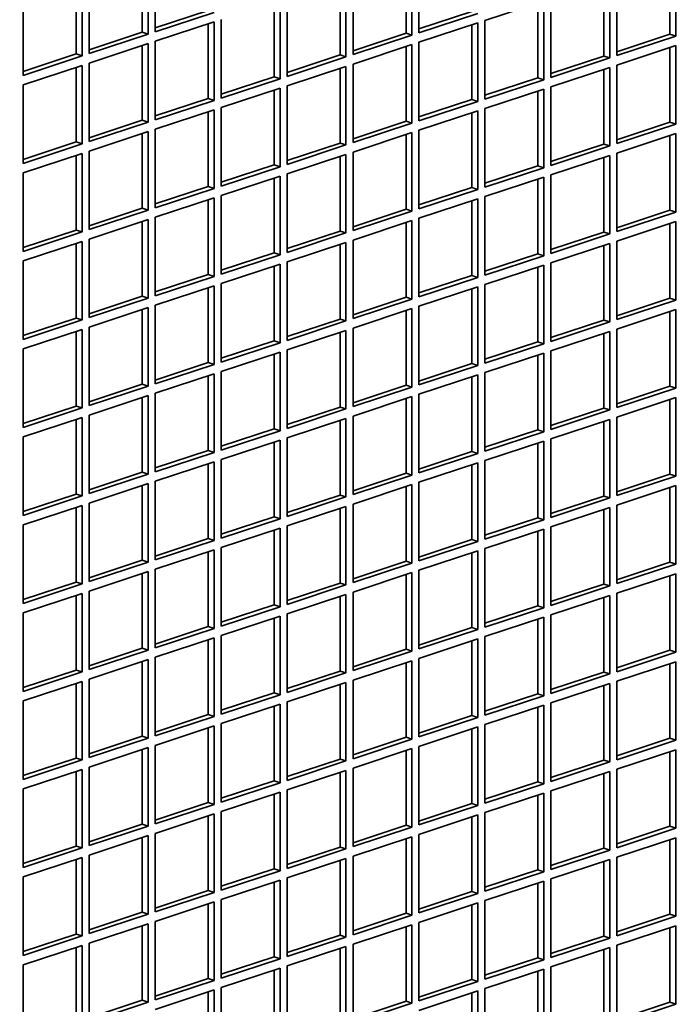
# Model space of a CAD drawing. Header units: millimetres. Extents: x 132 to 3320, y 40 to 2336.
# Tile 15 of 38: x 2987 to 3038, y 777 to 853. Entities that reach past the tile are written whole.
import ezdxf

# ---------------------------------------------------------------- set-up
doc = ezdxf.new("R2010")
doc.units = ezdxf.units.MM
doc.header["$LTSCALE"] = 8
doc.layers.add('Krawędzie widoczne(ISO)', color=7, linetype='Continuous', lineweight=35, true_color=0x262659)

msp = doc.modelspace()

# ---------------------------------------------------------------- linework, layer by layer
at = {"layer": 'Krawędzie widoczne(ISO)'}
for p, q in [((2997.613, 851.83), (2997.613, 857.872)), ((3017.887, 851.753), (3017.887, 857.794)), ((2996.618, 851.801), (2996.618, 857.544)), ((2997.07, 857.693), (2997.07, 851.651)), ((3016.892, 851.723), (3016.892, 857.466)), ((3017.344, 857.615), (3017.344, 851.574)), ((3037.166, 851.645), (3037.166, 857.388)), ((3037.619, 857.538), (3037.619, 851.496)), ((2991.549, 850.128), (2991.549, 855.871)), ((2992.002, 856.021), (2992.002, 849.979)), ((2992.545, 850.158), (2992.545, 856.2)), ((3011.823, 850.051), (3011.823, 855.794)), ((3012.276, 855.943), (3012.276, 849.901)), ((3012.819, 850.081), (3012.819, 856.122)), ((3032.097, 849.973), (3032.097, 855.716)), ((3032.55, 855.865), (3032.55, 849.824)), ((3033.093, 850.003), (3033.093, 856.045)), ((2987.476, 848.486), (2987.476, 854.528)), ((3006.755, 848.378), (3006.755, 854.121)), ((3007.207, 854.271), (3007.207, 848.229)), ((3007.75, 848.408), (3007.75, 854.45)), ((3022.956, 852.7), (3027.481, 854.193)), ((3027.029, 848.301), (3027.029, 854.044)), ((3027.481, 854.193), (3027.481, 848.151)), ((3028.025, 848.331), (3028.025, 854.372)), ((2997.613, 852.129), (3001.686, 853.473)), ((3002.139, 853.324), (2997.613, 851.83)), ((3017.887, 852.051), (3021.96, 853.395)), ((3022.413, 853.246), (3017.887, 851.753)), ((2997.613, 851.105), (3002.139, 852.599)), ((3001.686, 846.706), (3001.686, 852.449)), ((3002.139, 852.599), (3002.139, 846.557)), ((3002.682, 846.736), (3002.682, 852.778)), ((3017.887, 851.028), (3022.413, 852.521)), ((3022.413, 852.521), (3022.413, 846.479)), ((3022.956, 846.658), (3022.956, 852.7)), ((2992.545, 850.457), (2996.618, 851.801)), ((2996.618, 851.801), (2997.07, 851.651)), ((3012.819, 850.379), (3016.892, 851.723)), ((3016.892, 851.723), (3017.344, 851.574)), ((3021.96, 846.629), (3021.96, 852.372)), ((2997.07, 851.651), (2992.545, 850.158)), ((2997.613, 845.064), (2997.613, 851.105)), ((3017.344, 851.574), (3012.819, 850.081)), ((3017.887, 844.986), (3017.887, 851.028)), ((3033.093, 850.302), (3037.166, 851.645)), ((3037.619, 851.496), (3033.093, 850.003)), ((3037.166, 851.645), (3037.619, 851.496)), ((2992.545, 849.433), (2997.07, 850.926)), ((2996.618, 845.034), (2996.618, 850.777)), ((2997.07, 850.926), (2997.07, 844.885)), ((3012.819, 849.356), (3017.344, 850.849)), ((3016.892, 844.956), (3016.892, 850.699)), ((3017.344, 850.849), (3017.344, 844.807)), ((3033.093, 849.278), (3037.619, 850.771)), ((3037.166, 844.879), (3037.166, 850.622)), ((3037.619, 850.771), (3037.619, 844.729)), ((2987.476, 848.785), (2991.549, 850.128)), ((2992.002, 849.979), (2987.476, 848.486)), ((2991.549, 850.128), (2992.002, 849.979)), ((2992.545, 843.392), (2992.545, 849.433)), ((3007.75, 848.707), (3011.823, 850.051)), ((3012.276, 849.901), (3007.75, 848.408)), ((3011.823, 850.051), (3012.276, 849.901)), ((3028.025, 848.629), (3032.097, 849.973)), ((3032.55, 849.824), (3028.025, 848.331)), ((3032.097, 849.973), (3032.55, 849.824)), ((2987.476, 847.761), (2992.002, 849.254)), ((2991.549, 843.362), (2991.549, 849.105)), ((2992.002, 849.254), (2992.002, 843.212)), ((3007.75, 847.683), (3012.276, 849.176)), ((3011.823, 843.284), (3011.823, 849.027)), ((3012.276, 849.176), (3012.276, 843.135)), ((3012.819, 843.314), (3012.819, 849.356)), ((3028.025, 847.606), (3032.55, 849.099)), ((3032.097, 843.206), (3032.097, 848.949)), ((3032.55, 849.099), (3032.55, 843.057)), ((3033.093, 843.236), (3033.093, 849.278)), ((3002.682, 847.035), (3006.755, 848.378)), ((3007.207, 848.229), (3002.682, 846.736)), ((3006.755, 848.378), (3007.207, 848.229)), ((3022.956, 846.957), (3027.029, 848.301)), ((3027.481, 848.151), (3022.956, 846.658)), ((3027.029, 848.301), (3027.481, 848.151)), ((2987.476, 841.719), (2987.476, 847.761)), ((3002.682, 846.011), (3007.207, 847.504)), ((3006.755, 841.612), (3006.755, 847.355)), ((3007.207, 847.504), (3007.207, 841.462)), ((3007.75, 841.642), (3007.75, 847.683)), ((3022.956, 845.933), (3027.481, 847.427)), ((3027.029, 841.534), (3027.029, 847.277)), ((3027.481, 847.427), (3027.481, 841.385)), ((3028.025, 841.564), (3028.025, 847.606)), ((2997.613, 845.362), (3001.686, 846.706)), ((3002.139, 846.557), (2997.613, 845.064)), ((3001.686, 846.706), (3002.139, 846.557)), ((3017.887, 845.285), (3021.96, 846.629)), ((3022.413, 846.479), (3017.887, 844.986)), ((3021.96, 846.629), (3022.413, 846.479)), ((2997.613, 844.339), (3002.139, 845.832)), ((3001.686, 839.94), (3001.686, 845.683)), ((3002.139, 845.832), (3002.139, 839.79)), ((3002.682, 839.969), (3002.682, 846.011)), ((3017.887, 844.261), (3022.413, 845.754)), ((3022.413, 845.754), (3022.413, 839.713)), ((3022.956, 839.892), (3022.956, 845.933)), ((2992.545, 843.69), (2996.618, 845.034)), ((2997.07, 844.885), (2992.545, 843.392)), ((2996.618, 845.034), (2997.07, 844.885)), ((3012.819, 843.613), (3016.892, 844.956)), ((3016.892, 844.956), (3017.344, 844.807)), ((3021.96, 839.862), (3021.96, 845.605)), ((3033.093, 843.535), (3037.166, 844.879)), ((3037.166, 844.879), (3037.619, 844.729)), ((2992.545, 842.667), (2997.07, 844.16)), ((2997.07, 844.16), (2997.07, 838.118)), ((2997.613, 838.297), (2997.613, 844.339)), ((3017.344, 844.807), (3012.819, 843.314)), ((3017.887, 838.22), (3017.887, 844.261)), ((3037.619, 844.729), (3033.093, 843.236)), ((2987.476, 842.018), (2991.549, 843.362)), ((2991.549, 843.362), (2992.002, 843.212)), ((2996.618, 838.267), (2996.618, 844.01)), ((3012.819, 842.589), (3017.344, 844.082)), ((3016.892, 838.19), (3016.892, 843.933)), ((3017.344, 844.082), (3017.344, 838.04)), ((3033.093, 842.511), (3037.619, 844.004)), ((3037.166, 838.112), (3037.166, 843.855)), ((3037.619, 844.004), (3037.619, 837.963)), ((2992.002, 843.212), (2987.476, 841.719)), ((2992.545, 836.625), (2992.545, 842.667)), ((3007.75, 841.94), (3011.823, 843.284)), ((3012.276, 843.135), (3007.75, 841.642)), ((3011.823, 843.284), (3012.276, 843.135)), ((3028.025, 841.863), (3032.097, 843.206)), ((3032.55, 843.057), (3028.025, 841.564)), ((3032.097, 843.206), (3032.55, 843.057)), ((2987.476, 840.994), (2992.002, 842.487)), ((2991.549, 836.595), (2991.549, 842.338)), ((2992.002, 842.487), (2992.002, 836.446)), ((3007.75, 840.917), (3012.276, 842.41)), ((3011.823, 836.517), (3011.823, 842.26)), ((3012.276, 842.41), (3012.276, 836.368)), ((3012.819, 836.547), (3012.819, 842.589)), ((3028.025, 840.839), (3032.55, 842.332)), ((3032.097, 836.44), (3032.097, 842.183)), ((3032.55, 842.332), (3032.55, 836.29)), ((3033.093, 836.47), (3033.093, 842.511)), ((3002.682, 840.268), (3006.755, 841.612)), ((3007.207, 841.462), (3002.682, 839.969)), ((3006.755, 841.612), (3007.207, 841.462)), ((3022.956, 840.19), (3027.029, 841.534)), ((3027.481, 841.385), (3022.956, 839.892)), ((3027.029, 841.534), (3027.481, 841.385)), ((2987.476, 834.953), (2987.476, 840.994)), ((3002.682, 839.244), (3007.207, 840.737)), ((3006.755, 834.845), (3006.755, 840.588)), ((3007.207, 840.737), (3007.207, 834.696)), ((3007.75, 834.875), (3007.75, 840.917)), ((3022.956, 839.167), (3027.481, 840.66)), ((3027.029, 834.768), (3027.029, 840.511)), ((3027.481, 840.66), (3027.481, 834.618)), ((3028.025, 834.797), (3028.025, 840.839)), ((2997.613, 838.596), (3001.686, 839.94)), ((3002.139, 839.79), (2997.613, 838.297)), ((3001.686, 839.94), (3002.139, 839.79)), ((3017.887, 838.518), (3021.96, 839.862)), ((3022.413, 839.713), (3017.887, 838.22)), ((3021.96, 839.862), (3022.413, 839.713)), ((2997.613, 837.572), (3002.139, 839.065)), ((3001.686, 833.173), (3001.686, 838.916)), ((3002.139, 839.065), (3002.139, 833.024)), ((3002.682, 833.203), (3002.682, 839.244)), ((3017.887, 837.495), (3022.413, 838.988)), ((3021.96, 833.095), (3021.96, 838.838)), ((3022.413, 838.988), (3022.413, 832.946)), ((3022.956, 833.125), (3022.956, 839.167)), ((2992.545, 836.924), (2996.618, 838.267)), ((2997.07, 838.118), (2992.545, 836.625)), ((2996.618, 838.267), (2997.07, 838.118)), ((3012.819, 836.846), (3016.892, 838.19)), ((3016.892, 838.19), (3017.344, 838.04)), ((3033.093, 836.768), (3037.166, 838.112)), ((3037.166, 838.112), (3037.619, 837.963)), ((2992.545, 835.9), (2997.07, 837.393)), ((2997.07, 837.393), (2997.07, 831.351)), ((2997.613, 831.531), (2997.613, 837.572)), ((3017.344, 838.04), (3012.819, 836.547)), ((3012.819, 835.822), (3017.344, 837.315)), ((3017.344, 837.315), (3017.344, 831.274)), ((3017.887, 831.453), (3017.887, 837.495)), ((3037.619, 837.963), (3033.093, 836.47)), ((2987.476, 835.251), (2991.549, 836.595)), ((2991.549, 836.595), (2992.002, 836.446)), ((2996.618, 831.501), (2996.618, 837.244)), ((3016.892, 831.423), (3016.892, 837.166)), ((3033.093, 835.745), (3037.619, 837.238)), ((3037.166, 831.345), (3037.166, 837.088)), ((3037.619, 837.238), (3037.619, 831.196)), ((2992.002, 836.446), (2987.476, 834.953)), ((2992.545, 829.858), (2992.545, 835.9)), ((3007.75, 835.174), (3011.823, 836.517)), ((3012.276, 836.368), (3007.75, 834.875)), ((3011.823, 836.517), (3012.276, 836.368)), ((3012.819, 829.781), (3012.819, 835.822)), ((3028.025, 835.096), (3032.097, 836.44)), ((3032.55, 836.29), (3028.025, 834.797)), ((3032.097, 836.44), (3032.55, 836.29)), ((2987.476, 834.228), (2992.002, 835.721)), ((2991.549, 829.828), (2991.549, 835.571)), ((2992.002, 835.721), (2992.002, 829.679)), ((3007.75, 834.15), (3012.276, 835.643)), ((3011.823, 829.751), (3011.823, 835.494)), ((3012.276, 835.643), (3012.276, 829.601)), ((3028.025, 834.072), (3032.55, 835.565)), ((3032.097, 829.673), (3032.097, 835.416)), ((3032.55, 835.565), (3032.55, 829.524)), ((3033.093, 829.703), (3033.093, 835.745)), ((3002.682, 833.501), (3006.755, 834.845)), ((3007.207, 834.696), (3002.682, 833.203)), ((3006.755, 834.845), (3007.207, 834.696)), ((3022.956, 833.424), (3027.029, 834.768)), ((3027.481, 834.618), (3022.956, 833.125)), ((3027.029, 834.768), (3027.481, 834.618)), ((2987.476, 828.186), (2987.476, 834.228)), ((3002.682, 832.478), (3007.207, 833.971)), ((3006.755, 828.079), (3006.755, 833.822)), ((3007.207, 833.971), (3007.207, 827.929)), ((3007.75, 828.108), (3007.75, 834.15)), ((3022.956, 832.4), (3027.481, 833.893)), ((3027.029, 828.001), (3027.029, 833.744)), ((3027.481, 833.893), (3027.481, 827.852)), ((3028.025, 828.031), (3028.025, 834.072)), ((2997.613, 831.829), (3001.686, 833.173)), ((3002.139, 833.024), (2997.613, 831.531)), ((3001.686, 833.173), (3002.139, 833.024)), ((3017.887, 831.752), (3021.96, 833.095)), ((3022.413, 832.946), (3017.887, 831.453)), ((3021.96, 833.095), (3022.413, 832.946)), ((2997.613, 830.806), (3002.139, 832.299)), ((3001.686, 826.406), (3001.686, 832.149)), ((3002.139, 832.299), (3002.139, 826.257)), ((3002.682, 826.436), (3002.682, 832.478)), ((3017.887, 830.728), (3022.413, 832.221)), ((3021.96, 826.329), (3021.96, 832.072)), ((3022.413, 832.221), (3022.413, 826.179)), ((3022.956, 826.359), (3022.956, 832.4)), ((2992.545, 830.157), (2996.618, 831.501)), ((2997.07, 831.351), (2992.545, 829.858)), ((2996.618, 831.501), (2997.07, 831.351)), ((3012.819, 830.079), (3016.892, 831.423)), ((3017.344, 831.274), (3012.819, 829.781)), ((3016.892, 831.423), (3017.344, 831.274)), ((3033.093, 830.002), (3037.166, 831.345)), ((3037.166, 831.345), (3037.619, 831.196)), ((2992.545, 829.133), (2997.07, 830.626)), ((2997.07, 830.626), (2997.07, 824.585)), ((2997.613, 824.764), (2997.613, 830.806)), ((3012.819, 829.056), (3017.344, 830.549)), ((3017.344, 830.549), (3017.344, 824.507)), ((3017.887, 824.686), (3017.887, 830.728)), ((3037.619, 831.196), (3033.093, 829.703)), ((2987.476, 828.485), (2991.549, 829.828)), ((2991.549, 829.828), (2992.002, 829.679)), ((2996.618, 824.734), (2996.618, 830.477)), ((3007.75, 828.407), (3011.823, 829.751)), ((3011.823, 829.751), (3012.276, 829.601)), ((3016.892, 824.656), (3016.892, 830.399)), ((3033.093, 828.978), (3037.619, 830.471)), ((3037.166, 824.579), (3037.166, 830.322)), ((3037.619, 830.471), (3037.619, 824.429)), ((2992.002, 829.679), (2987.476, 828.186)), ((2992.545, 823.092), (2992.545, 829.133)), ((3012.276, 829.601), (3007.75, 828.108)), ((3012.819, 823.014), (3012.819, 829.056)), ((3028.025, 828.329), (3032.097, 829.673)), ((3032.55, 829.524), (3028.025, 828.031)), ((3032.097, 829.673), (3032.55, 829.524)), ((3033.093, 822.936), (3033.093, 828.978)), ((2987.476, 827.461), (2992.002, 828.954)), ((2991.549, 823.062), (2991.549, 828.805)), ((2992.002, 828.954), (2992.002, 822.912)), ((3007.75, 827.383), (3012.276, 828.876)), ((3011.823, 822.984), (3011.823, 828.727)), ((3012.276, 828.876), (3012.276, 822.835)), ((3028.025, 827.306), (3032.55, 828.799)), ((3032.097, 822.907), (3032.097, 828.65)), ((3032.55, 828.799), (3032.55, 822.757)), ((3002.682, 826.735), (3006.755, 828.079)), ((3007.207, 827.929), (3002.682, 826.436)), ((3006.755, 828.079), (3007.207, 827.929)), ((3022.956, 826.657), (3027.029, 828.001)), ((3027.481, 827.852), (3022.956, 826.359)), ((3027.029, 828.001), (3027.481, 827.852)), ((2987.476, 821.419), (2987.476, 827.461)), ((3002.682, 825.711), (3007.207, 827.204)), ((3006.755, 821.312), (3006.755, 827.055)), ((3007.207, 827.204), (3007.207, 821.163)), ((3007.75, 821.342), (3007.75, 827.383)), ((3022.956, 825.634), (3027.481, 827.127)), ((3027.029, 821.234), (3027.029, 826.977)), ((3027.481, 827.127), (3027.481, 821.085)), ((3028.025, 821.264), (3028.025, 827.306)), ((2997.613, 825.062), (3001.686, 826.406)), ((3002.139, 826.257), (2997.613, 824.764)), ((3001.686, 826.406), (3002.139, 826.257)), ((3017.887, 824.985), (3021.96, 826.329)), ((3022.413, 826.179), (3017.887, 824.686)), ((3021.96, 826.329), (3022.413, 826.179)), ((2997.613, 824.039), (3002.139, 825.532)), ((3001.686, 819.64), (3001.686, 825.383)), ((3002.139, 825.532), (3002.139, 819.49)), ((3002.682, 819.669), (3002.682, 825.711)), ((3017.887, 823.961), (3022.413, 825.454)), ((3021.96, 819.562), (3021.96, 825.305)), ((3022.413, 825.454), (3022.413, 819.413)), ((3022.956, 819.592), (3022.956, 825.634)), ((2992.545, 823.39), (2996.618, 824.734)), ((2997.07, 824.585), (2992.545, 823.092)), ((2996.618, 824.734), (2997.07, 824.585)), ((3012.819, 823.313), (3016.892, 824.656)), ((3017.344, 824.507), (3012.819, 823.014)), ((3016.892, 824.656), (3017.344, 824.507)), ((3033.093, 823.235), (3037.166, 824.579)), ((3037.166, 824.579), (3037.619, 824.429)), ((2992.545, 822.367), (2997.07, 823.86)), ((2996.618, 817.967), (2996.618, 823.71)), ((2997.07, 823.86), (2997.07, 817.818)), ((2997.613, 817.997), (2997.613, 824.039)), ((3012.819, 822.289), (3017.344, 823.782)), ((3017.344, 823.782), (3017.344, 817.74)), ((3017.887, 817.92), (3017.887, 823.961)), ((3037.619, 824.429), (3033.093, 822.936)), ((3033.093, 822.211), (3037.619, 823.704)), ((3037.619, 823.704), (3037.619, 817.663)), ((2987.476, 821.718), (2991.549, 823.062)), ((2991.549, 823.062), (2992.002, 822.912)), ((3007.75, 821.64), (3011.823, 822.984)), ((3011.823, 822.984), (3012.276, 822.835)), ((3016.892, 817.89), (3016.892, 823.633)), ((3037.166, 817.812), (3037.166, 823.555)), ((2992.002, 822.912), (2987.476, 821.419)), ((2987.476, 820.694), (2992.002, 822.187)), ((2992.002, 822.187), (2992.002, 816.146)), ((2992.545, 816.325), (2992.545, 822.367)), ((3012.276, 822.835), (3007.75, 821.342)), ((3012.819, 816.247), (3012.819, 822.289)), ((3028.025, 821.563), (3032.097, 822.907)), ((3032.55, 822.757), (3028.025, 821.264)), ((3032.097, 822.907), (3032.55, 822.757)), ((3033.093, 816.17), (3033.093, 822.211)), ((2991.549, 816.295), (2991.549, 822.038)), ((3007.75, 820.617), (3012.276, 822.11)), ((3011.823, 816.218), (3011.823, 821.961)), ((3012.276, 822.11), (3012.276, 816.068)), ((3028.025, 820.539), (3032.55, 822.032)), ((3032.097, 816.14), (3032.097, 821.883)), ((3032.55, 822.032), (3032.55, 815.991)), ((2987.476, 814.653), (2987.476, 820.694)), ((3002.682, 819.968), (3006.755, 821.312)), ((3007.207, 821.163), (3002.682, 819.669)), ((3006.755, 821.312), (3007.207, 821.163)), ((3022.956, 819.89), (3027.029, 821.234)), ((3027.481, 821.085), (3022.956, 819.592)), ((3027.029, 821.234), (3027.481, 821.085)), ((3002.682, 818.945), (3007.207, 820.438)), ((3006.755, 814.545), (3006.755, 820.288)), ((3007.207, 820.438), (3007.207, 814.396)), ((3007.75, 814.575), (3007.75, 820.617)), ((3022.956, 818.867), (3027.481, 820.36)), ((3027.029, 814.468), (3027.029, 820.211)), ((3027.481, 820.36), (3027.481, 814.318)), ((3028.025, 814.497), (3028.025, 820.539)), ((2997.613, 818.296), (3001.686, 819.64)), ((3002.139, 819.49), (2997.613, 817.997)), ((3001.686, 819.64), (3002.139, 819.49)), ((3017.887, 818.218), (3021.96, 819.562)), ((3022.413, 819.413), (3017.887, 817.92)), ((3021.96, 819.562), (3022.413, 819.413)), ((2997.613, 817.272), (3002.139, 818.765)), ((3001.686, 812.873), (3001.686, 818.616)), ((3002.139, 818.765), (3002.139, 812.724)), ((3002.682, 812.903), (3002.682, 818.945)), ((3017.887, 817.195), (3022.413, 818.688)), ((3021.96, 812.795), (3021.96, 818.538)), ((3022.413, 818.688), (3022.413, 812.646)), ((3022.956, 812.825), (3022.956, 818.867)), ((2992.545, 816.624), (2996.618, 817.967)), ((2997.07, 817.818), (2992.545, 816.325)), ((2996.618, 817.967), (2997.07, 817.818)), ((3012.819, 816.546), (3016.892, 817.89)), ((3017.344, 817.74), (3012.819, 816.247)), ((3016.892, 817.89), (3017.344, 817.74)), ((3033.093, 816.468), (3037.166, 817.812)), ((3037.619, 817.663), (3033.093, 816.17)), ((3037.166, 817.812), (3037.619, 817.663)), ((2992.545, 815.6), (2997.07, 817.093)), ((2996.618, 811.201), (2996.618, 816.944)), ((2997.07, 817.093), (2997.07, 811.051)), ((2997.613, 811.231), (2997.613, 817.272)), ((3012.819, 815.522), (3017.344, 817.015)), ((3016.892, 811.123), (3016.892, 816.866)), ((3017.344, 817.015), (3017.344, 810.974)), ((3017.887, 811.153), (3017.887, 817.195)), ((3033.093, 815.445), (3037.619, 816.938)), ((3037.619, 816.938), (3037.619, 810.896)), ((2987.476, 814.951), (2991.549, 816.295)), ((2992.002, 816.146), (2987.476, 814.653)), ((2991.549, 816.295), (2992.002, 816.146)), ((3007.75, 814.874), (3011.823, 816.218)), ((3011.823, 816.218), (3012.276, 816.068)), ((3028.025, 814.796), (3032.097, 816.14)), ((3032.097, 816.14), (3032.55, 815.991)), ((3037.166, 811.045), (3037.166, 816.789)), ((2987.476, 813.928), (2992.002, 815.421)), ((2992.002, 815.421), (2992.002, 809.379)), ((2992.545, 809.558), (2992.545, 815.6)), ((3012.276, 816.068), (3007.75, 814.575)), ((3012.819, 809.481), (3012.819, 815.522)), ((3032.55, 815.991), (3028.025, 814.497)), ((3033.093, 809.403), (3033.093, 815.445)), ((2991.549, 809.528), (2991.549, 815.272)), ((3007.75, 813.85), (3012.276, 815.343)), ((3011.823, 809.451), (3011.823, 815.194)), ((3012.276, 815.343), (3012.276, 809.302)), ((3028.025, 813.772), (3032.55, 815.266)), ((3032.097, 809.373), (3032.097, 815.116)), ((3032.55, 815.266), (3032.55, 809.224)), ((2987.476, 807.886), (2987.476, 813.928)), ((3002.682, 813.201), (3006.755, 814.545)), ((3007.207, 814.396), (3002.682, 812.903)), ((3006.755, 814.545), (3007.207, 814.396)), ((3007.75, 807.808), (3007.75, 813.85)), ((3022.956, 813.124), (3027.029, 814.468)), ((3027.481, 814.318), (3022.956, 812.825)), ((3027.029, 814.468), (3027.481, 814.318)), ((3002.682, 812.178), (3007.207, 813.671)), ((3006.755, 807.779), (3006.755, 813.522)), ((3007.207, 813.671), (3007.207, 807.629)), ((3022.956, 812.1), (3027.481, 813.593)), ((3027.029, 807.701), (3027.029, 813.444)), ((3027.481, 813.593), (3027.481, 807.552)), ((3028.025, 807.731), (3028.025, 813.772)), ((2997.613, 811.529), (3001.686, 812.873)), ((3002.139, 812.724), (2997.613, 811.231)), ((3001.686, 812.873), (3002.139, 812.724)), ((3017.887, 811.452), (3021.96, 812.795)), ((3022.413, 812.646), (3017.887, 811.153)), ((3021.96, 812.795), (3022.413, 812.646)), ((2997.613, 810.506), (3002.139, 811.999)), ((3001.686, 806.106), (3001.686, 811.849)), ((3002.139, 811.999), (3002.139, 805.957)), ((3002.682, 806.136), (3002.682, 812.178)), ((3017.887, 810.428), (3022.413, 811.921)), ((3021.96, 806.029), (3021.96, 811.772)), ((3022.413, 811.921), (3022.413, 805.879)), ((3022.956, 806.059), (3022.956, 812.1)), ((2992.545, 809.857), (2996.618, 811.201)), ((2997.07, 811.051), (2992.545, 809.558)), ((2996.618, 811.201), (2997.07, 811.051)), ((3012.819, 809.779), (3016.892, 811.123)), ((3017.344, 810.974), (3012.819, 809.481)), ((3016.892, 811.123), (3017.344, 810.974)), ((3033.093, 809.702), (3037.166, 811.045)), ((3037.619, 810.896), (3033.093, 809.403)), ((3037.166, 811.045), (3037.619, 810.896)), ((2992.545, 808.833), (2997.07, 810.326)), ((2996.618, 804.434), (2996.618, 810.177)), ((2997.07, 810.326), (2997.07, 804.285)), ((2997.613, 804.464), (2997.613, 810.506)), ((3012.819, 808.756), (3017.344, 810.249)), ((3016.892, 804.356), (3016.892, 810.1)), ((3017.344, 810.249), (3017.344, 804.207)), ((3017.887, 804.386), (3017.887, 810.428)), ((3033.093, 808.678), (3037.619, 810.171)), ((3037.619, 810.171), (3037.619, 804.13)), ((2987.476, 808.185), (2991.549, 809.528)), ((2992.002, 809.379), (2987.476, 807.886)), ((2991.549, 809.528), (2992.002, 809.379)), ((3007.75, 808.107), (3011.823, 809.451)), ((3012.276, 809.302), (3007.75, 807.808)), ((3011.823, 809.451), (3012.276, 809.302)), ((3028.025, 808.029), (3032.097, 809.373)), ((3032.097, 809.373), (3032.55, 809.224)), ((3037.166, 804.279), (3037.166, 810.022)), ((2987.476, 807.161), (2992.002, 808.654)), ((2992.002, 808.654), (2992.002, 802.613)), ((2992.545, 802.792), (2992.545, 808.833)), ((3007.75, 807.083), (3012.276, 808.577)), ((3012.276, 808.577), (3012.276, 802.535)), ((3012.819, 802.714), (3012.819, 808.756)), ((3032.55, 809.224), (3028.025, 807.731)), ((3033.093, 802.636), (3033.093, 808.678)), ((2991.549, 802.762), (2991.549, 808.505)), ((3011.823, 802.684), (3011.823, 808.427)), ((3028.025, 807.006), (3032.55, 808.499)), ((3032.097, 802.607), (3032.097, 808.35)), ((3032.55, 808.499), (3032.55, 802.457)), ((2987.476, 801.119), (2987.476, 807.161)), ((3002.682, 806.435), (3006.755, 807.779)), ((3007.207, 807.629), (3002.682, 806.136)), ((3006.755, 807.779), (3007.207, 807.629)), ((3007.75, 801.042), (3007.75, 807.083)), ((3022.956, 806.357), (3027.029, 807.701)), ((3027.481, 807.552), (3022.956, 806.059)), ((3027.029, 807.701), (3027.481, 807.552)), ((3002.682, 805.411), (3007.207, 806.904)), ((3006.755, 801.012), (3006.755, 806.755)), ((3007.207, 806.904), (3007.207, 800.863)), ((3022.956, 805.334), (3027.481, 806.827)), ((3027.029, 800.934), (3027.029, 806.677)), ((3027.481, 806.827), (3027.481, 800.785)), ((3028.025, 800.964), (3028.025, 807.006)), ((2997.613, 804.763), (3001.686, 806.106)), ((3002.139, 805.957), (2997.613, 804.464)), ((3001.686, 806.106), (3002.139, 805.957)), ((3017.887, 804.685), (3021.96, 806.029)), ((3022.413, 805.879), (3017.887, 804.386)), ((3021.96, 806.029), (3022.413, 805.879)), ((2997.613, 803.739), (3002.139, 805.232)), ((3001.686, 799.34), (3001.686, 805.083)), ((3002.139, 805.232), (3002.139, 799.19)), ((3002.682, 799.37), (3002.682, 805.411)), ((3017.887, 803.661), (3022.413, 805.154)), ((3021.96, 799.262), (3021.96, 805.005)), ((3022.413, 805.154), (3022.413, 799.113)), ((3022.956, 799.292), (3022.956, 805.334)), ((2992.545, 803.09), (2996.618, 804.434)), ((2997.07, 804.285), (2992.545, 802.792)), ((2996.618, 804.434), (2997.07, 804.285)), ((3012.819, 803.013), (3016.892, 804.356)), ((3017.344, 804.207), (3012.819, 802.714)), ((3016.892, 804.356), (3017.344, 804.207)), ((3033.093, 802.935), (3037.166, 804.279)), ((3037.619, 804.13), (3033.093, 802.636)), ((3037.166, 804.279), (3037.619, 804.13)), ((2992.545, 802.067), (2997.07, 803.56)), ((2996.618, 797.667), (2996.618, 803.41)), ((2997.07, 803.56), (2997.07, 797.518)), ((2997.613, 797.697), (2997.613, 803.739)), ((3012.819, 801.989), (3017.344, 803.482)), ((3016.892, 797.59), (3016.892, 803.333)), ((3017.344, 803.482), (3017.344, 797.441)), ((3017.887, 797.62), (3017.887, 803.661)), ((3033.093, 801.911), (3037.619, 803.405)), ((3037.166, 797.512), (3037.166, 803.255)), ((3037.619, 803.405), (3037.619, 797.363)), ((2987.476, 801.418), (2991.549, 802.762)), ((2992.002, 802.613), (2987.476, 801.119)), ((2991.549, 802.762), (2992.002, 802.613)), ((3007.75, 801.34), (3011.823, 802.684)), ((3012.276, 802.535), (3007.75, 801.042)), ((3011.823, 802.684), (3012.276, 802.535)), ((3028.025, 801.263), (3032.097, 802.607)), ((3032.097, 802.607), (3032.55, 802.457)), ((2987.476, 800.394), (2992.002, 801.888)), ((2991.549, 795.995), (2991.549, 801.738)), ((2992.002, 801.888), (2992.002, 795.846)), ((2992.545, 796.025), (2992.545, 802.067)), ((3007.75, 800.317), (3012.276, 801.81)), ((3012.276, 801.81), (3012.276, 795.768)), ((3012.819, 795.947), (3012.819, 801.989)), ((3032.55, 802.457), (3028.025, 800.964)), ((3028.025, 800.239), (3032.55, 801.732)), ((3032.55, 801.732), (3032.55, 795.691)), ((3033.093, 795.87), (3033.093, 801.911)), ((3002.682, 799.668), (3006.755, 801.012)), ((3006.755, 801.012), (3007.207, 800.863)), ((3011.823, 795.918), (3011.823, 801.661)), ((3032.097, 795.84), (3032.097, 801.583)), ((2987.476, 794.353), (2987.476, 800.394)), ((3007.207, 800.863), (3002.682, 799.37)), ((3007.75, 794.275), (3007.75, 800.317)), ((3022.956, 799.591), (3027.029, 800.934)), ((3027.481, 800.785), (3022.956, 799.292)), ((3027.029, 800.934), (3027.481, 800.785)), ((3028.025, 794.198), (3028.025, 800.239)), ((3002.682, 798.645), (3007.207, 800.138)), ((3006.755, 794.245), (3006.755, 799.988)), ((3007.207, 800.138), (3007.207, 794.096)), ((3022.956, 798.567), (3027.481, 800.06)), ((3027.029, 794.168), (3027.029, 799.911)), ((3027.481, 800.06), (3027.481, 794.018)), ((2997.613, 797.996), (3001.686, 799.34)), ((3002.139, 799.19), (2997.613, 797.697)), ((3001.686, 799.34), (3002.139, 799.19)), ((3017.887, 797.918), (3021.96, 799.262)), ((3022.413, 799.113), (3017.887, 797.62)), ((3021.96, 799.262), (3022.413, 799.113)), ((2997.613, 796.972), (3002.139, 798.465)), ((3001.686, 792.573), (3001.686, 798.316)), ((3002.139, 798.465), (3002.139, 792.424)), ((3002.682, 792.603), (3002.682, 798.645)), ((3017.887, 796.895), (3022.413, 798.388)), ((3021.96, 792.495), (3021.96, 798.238)), ((3022.413, 798.388), (3022.413, 792.346)), ((3022.956, 792.525), (3022.956, 798.567)), ((2992.545, 796.324), (2996.618, 797.667)), ((2997.07, 797.518), (2992.545, 796.025)), ((2996.618, 797.667), (2997.07, 797.518)), ((3012.819, 796.246), (3016.892, 797.59)), ((3017.344, 797.441), (3012.819, 795.947)), ((3016.892, 797.59), (3017.344, 797.441)), ((3033.093, 796.168), (3037.166, 797.512)), ((3037.619, 797.363), (3033.093, 795.87)), ((3037.166, 797.512), (3037.619, 797.363)), ((2992.545, 795.3), (2997.07, 796.793)), ((2996.618, 790.901), (2996.618, 796.644)), ((2997.07, 796.793), (2997.07, 790.752)), ((2997.613, 790.931), (2997.613, 796.972)), ((3012.819, 795.222), (3017.344, 796.716)), ((3016.892, 790.823), (3016.892, 796.566)), ((3017.344, 796.716), (3017.344, 790.674)), ((3017.887, 790.853), (3017.887, 796.895)), ((3033.093, 795.145), (3037.619, 796.638)), ((3037.166, 790.746), (3037.166, 796.489)), ((3037.619, 796.638), (3037.619, 790.596)), ((2987.476, 794.651), (2991.549, 795.995)), ((2992.002, 795.846), (2987.476, 794.353)), ((2991.549, 795.995), (2992.002, 795.846)), ((3007.75, 794.574), (3011.823, 795.918)), ((3012.276, 795.768), (3007.75, 794.275)), ((3011.823, 795.918), (3012.276, 795.768)), ((3028.025, 794.496), (3032.097, 795.84)), ((3032.55, 795.691), (3028.025, 794.198)), ((3032.097, 795.84), (3032.55, 795.691)), ((2987.476, 793.628), (2992.002, 795.121)), ((2991.549, 789.229), (2991.549, 794.972)), ((2992.002, 795.121), (2992.002, 789.079)), ((2992.545, 789.258), (2992.545, 795.3)), ((3007.75, 793.55), (3012.276, 795.043)), ((3012.276, 795.043), (3012.276, 789.002)), ((3012.819, 789.181), (3012.819, 795.222)), ((3028.025, 793.473), (3032.55, 794.966)), ((3032.55, 794.966), (3032.55, 788.924)), ((3033.093, 789.103), (3033.093, 795.145)), ((3002.682, 792.902), (3006.755, 794.245)), ((3006.755, 794.245), (3007.207, 794.096)), ((3011.823, 789.151), (3011.823, 794.894)), ((3022.956, 792.824), (3027.029, 794.168)), ((3027.029, 794.168), (3027.481, 794.018)), ((3032.097, 789.073), (3032.097, 794.816)), ((2987.476, 787.586), (2987.476, 793.628)), ((3007.207, 794.096), (3002.682, 792.603)), ((3007.75, 787.509), (3007.75, 793.55)), ((3027.481, 794.018), (3022.956, 792.525)), ((3028.025, 787.431), (3028.025, 793.473)), ((3002.682, 791.878), (3007.207, 793.371)), ((3006.755, 787.479), (3006.755, 793.222)), ((3007.207, 793.371), (3007.207, 787.329)), ((3022.956, 791.8), (3027.481, 793.293)), ((3027.029, 787.401), (3027.029, 793.144)), ((3027.481, 793.293), (3027.481, 787.252)), ((2997.613, 791.229), (3001.686, 792.573)), ((3002.139, 792.424), (2997.613, 790.931)), ((3001.686, 792.573), (3002.139, 792.424)), ((3017.887, 791.152), (3021.96, 792.495)), ((3022.413, 792.346), (3017.887, 790.853)), ((3021.96, 792.495), (3022.413, 792.346)), ((2997.613, 790.206), (3002.139, 791.699)), ((3001.686, 785.806), (3001.686, 791.549)), ((3002.139, 791.699), (3002.139, 785.657)), ((3002.682, 785.836), (3002.682, 791.878)), ((3017.887, 790.128), (3022.413, 791.621)), ((3021.96, 785.729), (3021.96, 791.472)), ((3022.413, 791.621), (3022.413, 785.58)), ((3022.956, 785.759), (3022.956, 791.8)), ((2992.545, 789.557), (2996.618, 790.901)), ((2997.07, 790.752), (2992.545, 789.258)), ((2996.618, 790.901), (2997.07, 790.752)), ((3012.819, 789.479), (3016.892, 790.823)), ((3017.344, 790.674), (3012.819, 789.181)), ((3016.892, 790.823), (3017.344, 790.674)), ((3033.093, 789.402), (3037.166, 790.746)), ((3037.619, 790.596), (3033.093, 789.103)), ((3037.166, 790.746), (3037.619, 790.596)), ((2992.545, 788.533), (2997.07, 790.027)), ((2996.618, 784.134), (2996.618, 789.877)), ((2997.07, 790.027), (2997.07, 783.985)), ((2997.613, 784.164), (2997.613, 790.206)), ((3012.819, 788.456), (3017.344, 789.949)), ((3016.892, 784.057), (3016.892, 789.8)), ((3017.344, 789.949), (3017.344, 783.907)), ((3017.887, 784.086), (3017.887, 790.128)), ((3033.093, 788.378), (3037.619, 789.871)), ((3037.166, 783.979), (3037.166, 789.722)), ((3037.619, 789.871), (3037.619, 783.83)), ((2987.476, 787.885), (2991.549, 789.229)), ((2992.002, 789.079), (2987.476, 787.586)), ((2991.549, 789.229), (2992.002, 789.079)), ((3007.75, 787.807), (3011.823, 789.151)), ((3012.276, 789.002), (3007.75, 787.509)), ((3011.823, 789.151), (3012.276, 789.002)), ((3028.025, 787.73), (3032.097, 789.073)), ((3032.55, 788.924), (3028.025, 787.431)), ((3032.097, 789.073), (3032.55, 788.924)), ((2987.476, 786.861), (2992.002, 788.354)), ((2991.549, 782.462), (2991.549, 788.205)), ((2992.002, 788.354), (2992.002, 782.313)), ((2992.545, 782.492), (2992.545, 788.533)), ((3007.75, 786.784), (3012.276, 788.277)), ((3011.823, 782.384), (3011.823, 788.127)), ((3012.276, 788.277), (3012.276, 782.235)), ((3012.819, 782.414), (3012.819, 788.456)), ((3028.025, 786.706), (3032.55, 788.199)), ((3032.55, 788.199), (3032.55, 782.157)), ((3033.093, 782.337), (3033.093, 788.378)), ((3002.682, 786.135), (3006.755, 787.479)), ((3006.755, 787.479), (3007.207, 787.329)), ((3022.956, 786.057), (3027.029, 787.401)), ((3027.029, 787.401), (3027.481, 787.252)), ((3032.097, 782.307), (3032.097, 788.05)), ((2987.476, 780.82), (2987.476, 786.861)), ((3007.207, 787.329), (3002.682, 785.836)), ((3002.682, 785.111), (3007.207, 786.604)), ((3007.207, 786.604), (3007.207, 780.563)), ((3007.75, 780.742), (3007.75, 786.784)), ((3027.481, 787.252), (3022.956, 785.759)), ((3028.025, 780.664), (3028.025, 786.706)), ((3006.755, 780.712), (3006.755, 786.455)), ((3022.956, 785.034), (3027.481, 786.527)), ((3027.029, 780.634), (3027.029, 786.377)), ((3027.481, 786.527), (3027.481, 780.485)), ((2997.613, 784.463), (3001.686, 785.806)), ((3002.139, 785.657), (2997.613, 784.164)), ((3001.686, 785.806), (3002.139, 785.657)), ((3002.682, 779.07), (3002.682, 785.111)), ((3017.887, 784.385), (3021.96, 785.729)), ((3022.413, 785.58), (3017.887, 784.086)), ((3021.96, 785.729), (3022.413, 785.58)), ((2997.613, 783.439), (3002.139, 784.932)), ((3001.686, 779.04), (3001.686, 784.783)), ((3002.139, 784.932), (3002.139, 778.891)), ((3017.887, 783.361), (3022.413, 784.855)), ((3021.96, 778.962), (3021.96, 784.705)), ((3022.413, 784.855), (3022.413, 778.813)), ((3022.956, 778.992), (3022.956, 785.034)), ((2992.545, 782.79), (2996.618, 784.134)), ((2997.07, 783.985), (2992.545, 782.492)), ((2996.618, 784.134), (2997.07, 783.985)), ((3012.819, 782.713), (3016.892, 784.057)), ((3017.344, 783.907), (3012.819, 782.414)), ((3016.892, 784.057), (3017.344, 783.907)), ((3033.093, 782.635), (3037.166, 783.979)), ((3037.619, 783.83), (3033.093, 782.337)), ((3037.166, 783.979), (3037.619, 783.83)), ((2992.545, 781.767), (2997.07, 783.26)), ((2996.618, 777.368), (2996.618, 783.111)), ((2997.07, 783.26), (2997.07, 777.218)), ((2997.613, 777.397), (2997.613, 783.439)), ((3012.819, 781.689), (3017.344, 783.182)), ((3016.892, 777.29), (3016.892, 783.033)), ((3017.344, 783.182), (3017.344, 777.141)), ((3017.887, 777.32), (3017.887, 783.361)), ((3033.093, 781.612), (3037.619, 783.105)), ((3037.166, 777.212), (3037.166, 782.955)), ((3037.619, 783.105), (3037.619, 777.063)), ((2987.476, 781.118), (2991.549, 782.462)), ((2992.002, 782.313), (2987.476, 780.82)), ((2991.549, 782.462), (2992.002, 782.313)), ((3007.75, 781.041), (3011.823, 782.384)), ((3012.276, 782.235), (3007.75, 780.742)), ((3011.823, 782.384), (3012.276, 782.235)), ((3028.025, 780.963), (3032.097, 782.307)), ((3032.55, 782.157), (3028.025, 780.664)), ((3032.097, 782.307), (3032.55, 782.157)), ((2987.476, 780.095), (2992.002, 781.588)), ((2991.549, 775.695), (2991.549, 781.438)), ((2992.002, 781.588), (2992.002, 775.546)), ((2992.545, 775.725), (2992.545, 781.767)), ((3007.75, 780.017), (3012.276, 781.51)), ((3011.823, 775.618), (3011.823, 781.361)), ((3012.276, 781.51), (3012.276, 775.468)), ((3012.819, 775.648), (3012.819, 781.689)), ((3028.025, 779.939), (3032.55, 781.432)), ((3032.097, 775.54), (3032.097, 781.283)), ((3032.55, 781.432), (3032.55, 775.391)), ((3033.093, 775.57), (3033.093, 781.612)), ((3002.682, 779.368), (3006.755, 780.712)), ((3007.207, 780.563), (3002.682, 779.07)), ((3006.755, 780.712), (3007.207, 780.563)), ((3022.956, 779.291), (3027.029, 780.634)), ((3027.029, 780.634), (3027.481, 780.485)), ((2987.476, 774.053), (2987.476, 780.095)), ((3002.682, 778.345), (3007.207, 779.838)), ((3007.207, 779.838), (3007.207, 773.796)), ((3007.75, 773.975), (3007.75, 780.017)), ((3027.481, 780.485), (3022.956, 778.992)), ((3028.025, 773.898), (3028.025, 779.939)), ((2997.613, 777.696), (3001.686, 779.04)), ((3001.686, 779.04), (3002.139, 778.891)), ((3006.755, 773.945), (3006.755, 779.688)), ((3022.956, 778.267), (3027.481, 779.76)), ((3027.029, 773.868), (3027.029, 779.611)), ((3027.481, 779.76), (3027.481, 773.718)), ((3002.139, 778.891), (2997.613, 777.397)), ((3002.682, 772.303), (3002.682, 778.345)), ((3017.887, 777.618), (3021.96, 778.962)), ((3022.413, 778.813), (3017.887, 777.32)), ((3021.96, 778.962), (3022.413, 778.813)), ((3022.956, 772.225), (3022.956, 778.267)), ((2997.613, 776.672), (3002.139, 778.166)), ((3001.686, 772.273), (3001.686, 778.016)), ((3002.139, 778.166), (3002.139, 772.124)), ((3017.887, 776.595), (3022.413, 778.088)), ((3021.96, 772.196), (3021.96, 777.939)), ((3022.413, 778.088), (3022.413, 772.046)), ((2992.545, 776.024), (2996.618, 777.368)), ((2997.07, 777.218), (2992.545, 775.725)), ((2996.618, 777.368), (2997.07, 777.218)), ((3012.819, 775.946), (3016.892, 777.29)), ((3017.344, 777.141), (3012.819, 775.648)), ((3016.892, 777.29), (3017.344, 777.141)), ((3033.093, 775.869), (3037.166, 777.212)), ((3037.619, 777.063), (3033.093, 775.57)), ((3037.166, 777.212), (3037.619, 777.063))]:
    msp.add_line(p, q, dxfattribs=at)
msp.add_ellipse((3050.561, 845.254), major_axis=(46.621, 141.308), ratio=0.667513, start_param=2.345679, end_param=6.614606, dxfattribs=at)

doc.saveas('drawing.dxf')
